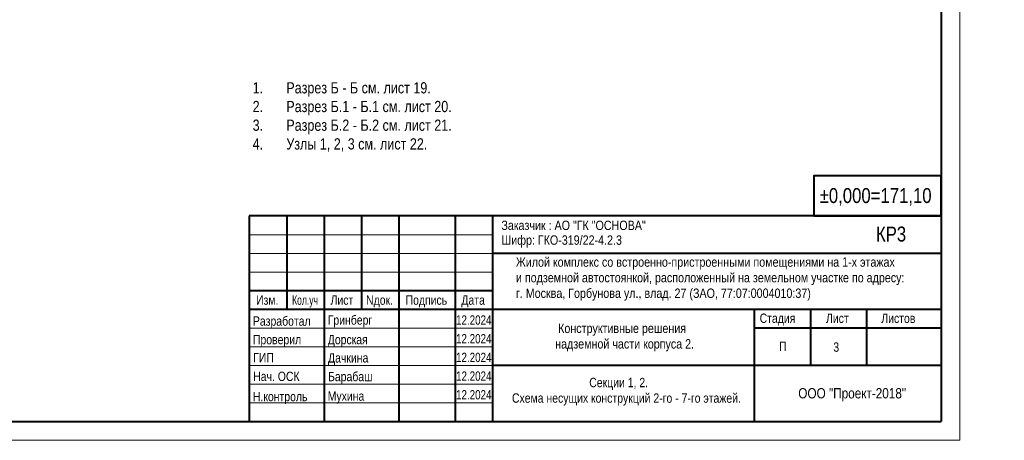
# Model space of a CAD drawing. Extents: x -8631841 to -8525813, y 4017860 to 4564755.
# Tile 104 of 112: x -8578461 to -8525813, y 4505355 to 4527856. Entities that reach past the tile are written whole.
import ezdxf

# ---------------------------------------------------------------- set-up
doc = ezdxf.new("R2010")
doc.units = 0
doc.header["$LTSCALE"] = 1000
doc.header["$MEASUREMENT"] = 0
for name, color, linetype, lineweight in [('СК-200-Р(амка)', 7, 'Continuous', 40), ('СК-210-Р-РАМКА ЛИНИИ ТОНКИЕ', 7, 'Continuous', 15), ('СК-220-Р-РАМКА ТЕКСТ', 7, 'Continuous', 15), ('СК-300-Р(азмеры)', 7, 'Continuous', 20), ('СК-400-Т(екст)', 7, 'Continuous', 20)]:
    doc.layers.add(name, color=color, linetype=linetype, lineweight=lineweight)
doc.styles.add('MtXpl_Arial_Narrow', font='ARIALN.TTF')
doc.styles.add('RUSS', font='arial.ttf', dxfattribs={"width": 0.8})

# ---------------------------------------------------------------- blocks, each defined once
blk = doc.blocks.new('A$C96adbfd2')
at = {"layer": 'СК-200-Р(амка)', "lineweight": 40, "ltscale": 2}
for p, q in [((-18500, 5500), (-18500, 0)), ((0, 5500), (-18500, 5500)), ((-17500, 5500), (-17500, 3000)), ((-16500, 5500), (-16500, 0)), ((-15500, 5500), (-15500, 3000)), ((-14500, 5500), (-14500, 0)), ((-13000, 5500), (-13000, 0)), ((-12000, 5500), (-12000, 0)), ((0, 4500), (-12000, 4500)), ((0, 3000), (-18500, 3000)), ((-5000, 3000), (-5000, 15)), ((-3500, 3000), (-3500, 1500)), ((-2000, 3000), (-2000, 1500)), ((0, 2500), (-5000, 2500)), ((0, 1500), (-12000, 1500))]:
    blk.add_line(p, q, dxfattribs=at)
at = {"layer": 'СК-200-Р(амка)', "color": 7, "lineweight": 15}
for p, q in [((-12000, 5000), (-18500, 5000)), ((-12000, 4500), (-18500, 4500)), ((-12000, 4000), (-18500, 4000)), ((-12000, 2500), (-18500, 2500)), ((-12000, 2000), (-18500, 2000)), ((-12000, 1500), (-18500, 1500)), ((-12000, 1000), (-18500, 1000)), ((-12000, 500), (-18500, 500))]:
    blk.add_line(p, q, dxfattribs=at)
at = {"layer": 'СК-200-Р(амка)', "ltscale": 2}
blk.add_line((-12000, 3500), (-18500, 3500), dxfattribs=at)
at = {"layer": 'СК-220-Р-РАМКА ТЕКСТ'}
blk.add_line((-12000, 3000), (-18500, 3000), dxfattribs=at)
blk.add_line((-12000, 3000), (-18500, 3000), dxfattribs=at)
at = {"layer": 'СК-400-Т(екст)', "lineweight": 40, "ltscale": 2}
blk.add_lwpolyline([(-3405, 5500), (0, 5500), (0, 6578), (-3405, 6578)], close=True, dxfattribs=at)
at = {"layer": 'СК-220-Р-РАМКА ТЕКСТ', "color": 7, "style": 'RUSS', "width": 0.8}
for s, p in [('Изм.', (-18319, 3126)), ('Лист', (-16328, 3126)), ('Nдок.', (-15377, 3126)), ('Подпись', (-14321, 3126)), ('Дата', (-12830, 3126))]:
    blk.add_text(s, height=250, dxfattribs=at).set_placement(p)
at = {"layer": 'СК-220-Р-РАМКА ТЕКСТ', "style": 'RUSS'}
for s, width, p in [('Разработал', 0.8, (-18403, 2565)), ('Гринберг', 0.8, (-16403, 2593)), ('12.2024', 0.75, (-12972, 2593)), ('Проверил', 0.8, (-18402, 2069)), ('Дорская', 0.8, (-16402, 2069)), ('12.2024', 0.75, (-12972, 2093)), ('12.2024', 0.75, (-12972, 1593)), ('ГИП', 0.8, (-18396, 1586)), ('Дачкина', 0.8, (-16395, 1581)), ('Нач. ОСК', 0.8, (-18396, 1086)), ('Барабаш', 0.8, (-16395, 1081)), ('12.2024', 0.75, (-12972, 1093)), ('Н.контроль', 0.8, (-18403, 545)), ('Мухина', 0.8, (-16403, 558)), ('12.2024', 0.75, (-12972, 593))]:
    blk.add_text(s, height=250, dxfattribs=dict(at, width=width)).set_placement(p)
at = {"layer": 'СК-220-Р-РАМКА ТЕКСТ', "color": 7, "insert": (-17355, 3375), "char_height": 250, "attachment_point": 1, "style": 'RUSS'}
blk.add_mtext_dynamic_manual_height_columns('\\A1;{\\fArial Narrow|b0|i0|c204|p34;Кол.уч}', width=11667.29, gutter_width=1250, heights=[0], dxfattribs=at)
at = {"layer": 'СК-220-Р-РАМКА ТЕКСТ', "color": 7, "char_height": 250, "attachment_point": 4, "style": 'RUSS'}
for s, insert in [('\\A1;Стадия', (-4856, 2729)), ('\\A1;Лист', (-3082, 2762)), ('\\A1;Листов', (-1603, 2762)), ('\\A1;П', (-4337, 2011))]:
    blk.add_mtext(s, dxfattribs=dict(at, insert=insert))
at = {"layer": 'СК-400-Т(екст)', "lineweight": 40, "ltscale": 2, "style": 'RUSS', "width": 0.8}
for s, p in [('%%P0,000=171,10', (-3251, 5847)), ('КР3', (-1746, 4817))]:
    blk.add_text(s, height=400, dxfattribs=at).set_placement(p)
at = {"layer": 'СК-400-Т(екст)', "linetype": 'Continuous'}
for s, width, gutter_width, insert, char_height, attachment_point in [('\\A1;{\\fArial Narrow|b0|i0|c204|p34;Заказчик :\\fArial Narrow|b0|i0|c0|p34; \\fArial Narrow|b0|i0|c204|p34;АО "ГК "ОСНОВА\\fArial Narrow|b0|i0|c0|p34;"\\fArial Narrow|b0|i0|c204|p34;\\P          \\W0.8;                                                                                            }', 11667.29, 1250, (-11760, 5375), 250, 1), ('\\A1;{\\fArial Narrow|b0|i0|c204|p34;Шифр: ГКО-319/22-4.2.3          \\W0.8;                                                                                            }', 11667.29, 1250, (-11760, 4981), 250, 1), ('\\A1;{\\fArial Narrow|b0|i0|c204|p34;\\W1;ООО "Проект-2018"}', 13925.35, 1492, (-2382, 896), 274.51, 2)]:
    blk.add_mtext_dynamic_manual_height_columns(s, width=width, gutter_width=gutter_width, heights=[0], dxfattribs=dict(at, insert=insert, char_height=char_height, attachment_point=attachment_point))
at = {"layer": 'СК-400-Т(екст)', "char_height": 250, "attachment_point": 1, "style": 'MtXpl_Arial_Narrow'}
for s, insert in [('Жилой комплекс со встроенно-пристроенными помещениями на 1-х этажах^Jи подземной автостоянкой, расположенный на земельном участке по адресу: ^Jг. Москва, Горбунова ул., влад. 27 (ЗАО, 77:07:0004010:37)', (-11372, 4393)), (' Конструктивные решения ^Jнадземной части корпуса 2.', (-10322, 2621))]:
    blk.add_mtext(s, dxfattribs=dict(at, insert=insert))

msp = doc.modelspace()

# ---------------------------------------------------------------- linework, layer by layer
at = {"layer": 'СК-200-Р(амка)'}
for p in [(-8529183.8, 4563754.6), (-8608183.8, 4506354.6)]:
    msp.add_line(p, (-8529183.8, 4506354.6), dxfattribs=at)
at = {"layer": 'СК-210-Р-РАМКА ЛИНИИ ТОНКИЕ'}
for q in [(-8528183.8, 4564754.6), (-8528183.8, 4564754.6), (-8612183.8, 4505354.6)]:
    msp.add_line((-8528183.8, 4505354.6), q, dxfattribs=at)

# ---------------------------------------------------------------- block references
at = {"layer": 'СК-300-Р(азмеры)', "xscale": 2, "yscale": 2, "zscale": 2}
msp.add_blockref('A$C96adbfd2', (-8529183.8, 4506354.6), dxfattribs=at)

# ---------------------------------------------------------------- texts
at = {"layer": 'СК-220-Р-РАМКА ТЕКСТ', "style": 'RUSS', "width": 0.8}
msp.add_text('3', height=500, dxfattribs=at).set_placement((-8534954.9, 4510091.9))
at = {"layer": 'СК-220-Р-РАМКА ТЕКСТ', "color": 7, "style": 'RUSS', "width": 0.8}
for s, p in [('Секции 1, 2. ', (-8548007.1, 4508197.1)), ('Схема несущих конструкций 2-го - 7-го этажей.', (-8552138.3, 4507365))]:
    msp.add_text(s, height=500, dxfattribs=at).set_placement(p)
at = {"layer": 'СК-220-Р-РАМКА ТЕКСТ', "insert": (-8551070.2, 4522656.2), "char_height": 600, "width": 31067.545, "attachment_point": 5, "style": 'RUSS'}
msp.add_mtext('\\pxi-1,l2,ql;1.^IРазрез Б - Б см. лист 19.\\P2.^IРазрез Б.1 - Б.1 см. лист 20.\\P3.^IРазрез Б.2 - Б.2 см. лист 21.\\P4.^IУзлы 1, 2, 3 см. лист 22.', dxfattribs=at)

doc.saveas('drawing.dxf')
